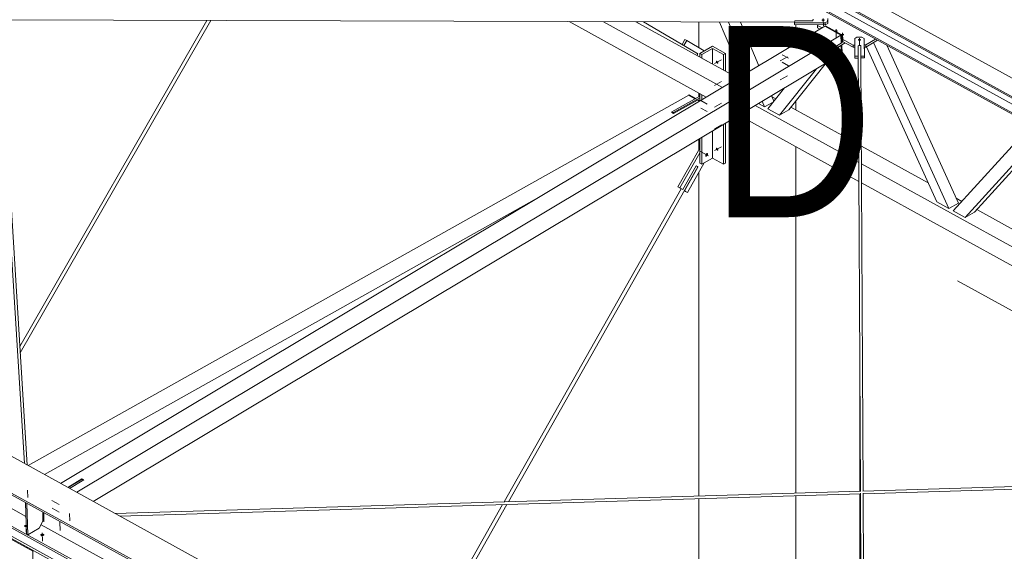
# Model space of a CAD drawing. Header units: millimetres. Extents: x -260 to 160, y -50 to 247.
# Tile 16 of 74: x -223.19 to -207.72, y 154.57 to 162.91. Entities that reach past the tile are written whole.
import ezdxf

# ---------------------------------------------------------------- set-up
doc = ezdxf.new("R2010")
doc.units = ezdxf.units.MM
for name, pattern in [('XKITLINE00', [0]), ('XKITLINE02', [4, 2, -2]), ('XKITLINE03', [6, 3, -1, 1, -1])]:
    doc.linetypes.add(name, pattern=pattern)
for name, color, linetype, lineweight in [('Element', 2, 'Continuous', 0), ('Spoina', 1, 'Continuous', 0), ('Śruba', 3, 'Continuous', 0)]:
    doc.layers.add(name, color=color, linetype=linetype, lineweight=lineweight)
doc.styles.add('ARIAL', font='ARIAL.TTF')

msp = doc.modelspace()

# ---------------------------------------------------------------- hatches: boundary and pattern name
at = {"layer": 'Śruba'}
for points in [[(-210.573, 162.89), (-210.578, 162.891), (-210.582, 162.892), (-210.586, 162.894), (-210.589, 162.896), (-210.592, 162.898), (-210.593, 162.901), (-210.594, 162.904), (-210.593, 162.906), (-210.592, 162.909), (-210.59, 162.912), (-210.587, 162.914), (-210.583, 162.916), (-210.579, 162.917), (-210.574, 162.918), (-210.569, 162.919), (-210.564, 162.919), (-210.559, 162.918), (-210.555, 162.917), (-210.551, 162.915), (-210.548, 162.913), (-210.546, 162.91), (-210.544, 162.908), (-210.544, 162.905), (-210.544, 162.902), (-210.545, 162.899), (-210.548, 162.897), (-210.551, 162.895), (-210.554, 162.893), (-210.559, 162.891), (-210.563, 162.89), (-210.568, 162.89)], [(-210.37, 162.717), (-210.375, 162.718), (-210.379, 162.719), (-210.383, 162.721), (-210.386, 162.723), (-210.388, 162.725), (-210.39, 162.728), (-210.391, 162.731), (-210.39, 162.734), (-210.389, 162.736), (-210.387, 162.739), (-210.383, 162.741), (-210.38, 162.743), (-210.375, 162.745), (-210.371, 162.746), (-210.366, 162.746), (-210.361, 162.746), (-210.356, 162.745), (-210.352, 162.744), (-210.348, 162.742), (-210.345, 162.74), (-210.343, 162.738), (-210.341, 162.735), (-210.341, 162.732), (-210.341, 162.729), (-210.342, 162.727), (-210.345, 162.724), (-210.348, 162.722), (-210.351, 162.72), (-210.356, 162.719), (-210.36, 162.718), (-210.365, 162.717)], [(-210.269, 162.662), (-210.273, 162.662), (-210.278, 162.663), (-210.281, 162.665), (-210.285, 162.667), (-210.287, 162.67), (-210.289, 162.672), (-210.289, 162.675), (-210.289, 162.678), (-210.287, 162.681), (-210.285, 162.683), (-210.282, 162.685), (-210.278, 162.687), (-210.274, 162.689), (-210.269, 162.69), (-210.264, 162.69), (-210.26, 162.69), (-210.255, 162.689), (-210.251, 162.688), (-210.247, 162.686), (-210.244, 162.684), (-210.241, 162.682), (-210.24, 162.679), (-210.239, 162.676), (-210.239, 162.674), (-210.241, 162.671), (-210.243, 162.668), (-210.246, 162.666), (-210.25, 162.664), (-210.254, 162.663), (-210.259, 162.662), (-210.264, 162.661)], [(-210.003, 162.581), (-210.008, 162.582), (-210.012, 162.583), (-210.016, 162.584), (-210.019, 162.587), (-210.021, 162.589), (-210.023, 162.592), (-210.024, 162.594), (-210.023, 162.597), (-210.022, 162.6), (-210.02, 162.602), (-210.016, 162.605), (-210.013, 162.607), (-210.008, 162.608), (-210.004, 162.609), (-209.999, 162.609), (-209.994, 162.609), (-209.989, 162.609), (-209.985, 162.607), (-209.981, 162.606), (-209.978, 162.604), (-209.976, 162.601), (-209.974, 162.599), (-209.974, 162.596), (-209.974, 162.593), (-209.975, 162.59), (-209.978, 162.588), (-209.981, 162.585), (-209.984, 162.583), (-209.989, 162.582), (-209.993, 162.581), (-209.998, 162.581)], [(-212.22, 162.246), (-212.218, 162.241), (-212.217, 162.237), (-212.217, 162.233), (-212.218, 162.229), (-212.219, 162.226), (-212.22, 162.223), (-212.223, 162.221), (-212.225, 162.22), (-212.228, 162.22), (-212.232, 162.221), (-212.235, 162.223), (-212.239, 162.225), (-212.242, 162.228), (-212.245, 162.232), (-212.248, 162.236), (-212.25, 162.24), (-212.251, 162.245), (-212.252, 162.249), (-212.253, 162.253), (-212.252, 162.257), (-212.251, 162.26), (-212.249, 162.263), (-212.247, 162.265), (-212.244, 162.266), (-212.241, 162.266), (-212.238, 162.265), (-212.234, 162.264), (-212.231, 162.261), (-212.228, 162.258), (-212.225, 162.254), (-212.222, 162.25)], [(-212.22, 160.88), (-212.218, 160.875), (-212.217, 160.871), (-212.217, 160.867), (-212.218, 160.863), (-212.219, 160.86), (-212.22, 160.857), (-212.223, 160.855), (-212.225, 160.854), (-212.228, 160.854), (-212.232, 160.855), (-212.235, 160.857), (-212.239, 160.859), (-212.242, 160.862), (-212.245, 160.866), (-212.248, 160.87), (-212.25, 160.874), (-212.251, 160.879), (-212.252, 160.883), (-212.253, 160.887), (-212.252, 160.891), (-212.251, 160.895), (-212.249, 160.897), (-212.247, 160.899), (-212.244, 160.9), (-212.241, 160.9), (-212.238, 160.899), (-212.234, 160.898), (-212.231, 160.895), (-212.228, 160.892), (-212.225, 160.888), (-212.222, 160.884)], [(-212.413, 160.804), (-212.409, 160.809), (-212.405, 160.813), (-212.401, 160.816), (-212.396, 160.818), (-212.392, 160.819), (-212.388, 160.819), (-212.385, 160.818), (-212.382, 160.815), (-212.38, 160.812), (-212.378, 160.808), (-212.378, 160.803), (-212.378, 160.797), (-212.379, 160.792), (-212.381, 160.786), (-212.384, 160.78), (-212.387, 160.775), (-212.391, 160.77), (-212.395, 160.766), (-212.399, 160.763), (-212.404, 160.761), (-212.408, 160.76), (-212.412, 160.76), (-212.416, 160.761), (-212.419, 160.764), (-212.421, 160.767), (-212.422, 160.771), (-212.423, 160.776), (-212.422, 160.781), (-212.421, 160.787), (-212.419, 160.793), (-212.417, 160.798)], [(-223.097, 154.945), (-223.103, 154.946), (-223.108, 154.947), (-223.113, 154.95), (-223.117, 154.952), (-223.12, 154.955), (-223.122, 154.959), (-223.123, 154.962), (-223.122, 154.966), (-223.121, 154.969), (-223.118, 154.973), (-223.114, 154.976), (-223.109, 154.978), (-223.103, 154.98), (-223.097, 154.981), (-223.091, 154.982), (-223.085, 154.981), (-223.079, 154.981), (-223.073, 154.979), (-223.068, 154.977), (-223.064, 154.974), (-223.061, 154.971), (-223.059, 154.968), (-223.059, 154.964), (-223.059, 154.96), (-223.061, 154.957), (-223.064, 154.954), (-223.068, 154.951), (-223.072, 154.948), (-223.078, 154.947), (-223.084, 154.945), (-223.09, 154.945)], [(-222.843, 154.805), (-222.849, 154.806), (-222.855, 154.808), (-222.859, 154.81), (-222.864, 154.813), (-222.867, 154.816), (-222.869, 154.819), (-222.869, 154.823), (-222.869, 154.826), (-222.867, 154.83), (-222.864, 154.833), (-222.86, 154.836), (-222.855, 154.838), (-222.85, 154.84), (-222.844, 154.841), (-222.838, 154.842), (-222.831, 154.842), (-222.825, 154.841), (-222.82, 154.839), (-222.815, 154.837), (-222.811, 154.835), (-222.808, 154.831), (-222.806, 154.828), (-222.805, 154.824), (-222.805, 154.821), (-222.807, 154.817), (-222.81, 154.814), (-222.814, 154.811), (-222.819, 154.809), (-222.824, 154.807), (-222.83, 154.806), (-222.837, 154.805)]]:
    msp.add_hatch(color=256, dxfattribs=at).paths.add_polyline_path(points, flags=17)

# ---------------------------------------------------------------- linework, layer by layer
at = {"layer": 'Element', "linetype": 'XKITLINE00', "lineweight": 0}
for p, q in [((-224.568, 171.335), (-197.246, 156.288)), ((-224.82, 171.185), (-197.498, 156.138)), ((-224.819, 171.162), (-197.497, 156.114)), ((-224.813, 170.928), (-197.491, 155.88)), ((-224.812, 170.904), (-197.49, 155.857)), ((-224.37, 170.821), (-197.494, 156.019)), ((-237.274, 163.741), (-210.553, 149.024)), ((-237.777, 163.44), (-211.056, 148.724)), ((-237.776, 163.411), (-211.077, 148.707)), ((-237.763, 162.914), (-211.091, 148.225)), ((-223.118, 155.944), (-223.552, 162.917)), ((-223.074, 155.92), (-223.509, 162.916)), ((-223.508, 162.908), (-211.017, 162.87)), ((-223.19, 157.782), (-220.254, 162.898)), ((-223.183, 157.679), (-220.189, 162.898)), ((-211.017, 162.863), (-211.015, 162.893)), ((-211.015, 162.893), (-210.73, 162.892)), ((-210.73, 162.892), (-210.728, 162.917)), ((-210.73, 162.9), (-210.729, 162.908)), ((-210.729, 162.908), (-210.729, 162.91)), ((-210.496, 162.927), (-210.499, 162.882)), ((-210.498, 162.852), (-210.495, 162.897)), ((-210.495, 162.897), (-210.496, 162.927)), ((-237.762, 162.885), (-211.091, 148.196)), ((-237.027, 162.788), (-223.093, 155.114)), ((-222.55, 155.631), (-210.542, 162.808)), ((-214.562, 162.881), (-212.407, 161.694)), ((-214.02, 162.879), (-212.148, 161.848)), ((-213.51, 162.878), (-211.905, 161.994)), ((-213.507, 162.878), (-213.458, 162.849)), ((-213.393, 162.877), (-212.554, 162.386)), ((-212.522, 162.471), (-212.522, 162.875)), ((-211.839, 162.034), (-212.196, 162.874)), ((-211.728, 162.1), (-212.057, 162.873)), ((-211.579, 162.189), (-211.87, 162.873)), ((-211.017, 162.833), (-211.017, 162.863)), ((-210.536, 162.861), (-211.017, 162.863)), ((-210.535, 162.832), (-211.017, 162.833)), ((-211, 162.535), (-211, 162.833)), ((-210.657, 162.82), (-210.657, 162.832)), ((-210.656, 162.785), (-210.657, 162.82)), ((-210.657, 162.82), (-210.587, 162.782)), ((-210.656, 162.785), (-210.617, 162.764)), ((-210.532, 162.814), (-210.542, 162.808)), ((-210.542, 162.808), (-210.289, 162.669)), ((-210.289, 162.669), (-210.542, 162.808)), ((-210.499, 162.882), (-210.536, 162.861)), ((-210.535, 162.832), (-210.536, 162.861)), ((-210.535, 162.832), (-210.498, 162.852)), ((-210.278, 162.675), (-210.532, 162.814)), ((-210.498, 162.852), (-210.499, 162.882)), ((-222.296, 155.492), (-210.289, 162.669)), ((-212.786, 162.522), (-212.742, 162.599)), ((-212.712, 162.583), (-212.756, 162.505)), ((-212.742, 162.599), (-212.712, 162.583)), ((-212.436, 162.421), (-212.712, 162.583)), ((-210.278, 162.675), (-210.289, 162.669)), ((-210.289, 162.669), (-210.285, 162.54)), ((-210.285, 162.54), (-210.289, 162.669)), ((-210.275, 162.546), (-210.278, 162.675)), ((-210.277, 162.611), (-210.099, 162.512)), ((-210.074, 162.614), (-210.038, 162.635)), ((-210.072, 162.337), (-210.074, 162.614)), ((-210.038, 162.635), (-209.959, 162.637)), ((-209.959, 162.637), (-209.924, 162.617)), ((-209.923, 162.588), (-209.924, 162.617)), ((-209.924, 162.617), (-209.922, 162.34)), ((-209.923, 162.588), (-209.921, 162.311)), ((-209.897, 162.517), (-209.746, 162.607)), ((-209.896, 162.482), (-209.715, 162.59)), ((-212.756, 162.505), (-212.771, 162.513)), ((-212.539, 162.378), (-212.756, 162.505)), ((-212.507, 162.381), (-212.306, 162.494)), ((-212.306, 162.46), (-212.477, 162.365)), ((-212.306, 162.494), (-212.103, 162.382)), ((-212.306, 162.215), (-212.306, 162.46)), ((-212.133, 162.365), (-212.306, 162.46)), ((-210.285, 162.54), (-210.587, 162.36)), ((-210.586, 162.33), (-210.224, 162.547)), ((-210.586, 162.325), (-210.284, 162.505)), ((-210.289, 162.508), (-210.284, 162.505)), ((-210.289, 162.508), (-210.284, 162.505)), ((-210.285, 162.54), (-210.275, 162.546)), ((-210.284, 162.505), (-210.274, 162.511)), ((-210.284, 162.505), (-210.281, 162.376)), ((-210.284, 162.505), (-210.281, 162.376)), ((-210.279, 162.514), (-210.274, 162.511)), ((-210.276, 162.575), (-210.098, 162.477)), ((-210.275, 162.552), (-210.255, 162.564)), ((-210.274, 162.511), (-210.271, 162.382)), ((-210.099, 162.512), (-210.073, 162.513)), ((-210.098, 162.477), (-210.099, 162.512)), ((-210.098, 162.477), (-210.073, 162.478)), ((-210.019, 162.502), (-210.007, 162.503)), ((-210.019, 162.488), (-210.019, 162.502)), ((-210.019, 162.502), (-210.019, 162.338)), ((-210.013, 162.501), (-210.019, 162.488)), ((-209.983, 155.51), (-210.019, 162.488)), ((-209.998, 162.506), (-210.013, 162.501)), ((-209.983, 162.501), (-209.998, 162.506)), ((-209.989, 162.503), (-209.977, 162.503)), ((-209.977, 162.489), (-209.983, 162.501)), ((-209.976, 162.339), (-209.977, 162.503)), ((-209.922, 162.516), (-209.897, 162.517)), ((-209.922, 162.481), (-209.896, 162.482)), ((-209.896, 162.482), (-209.897, 162.517)), ((-208.782, 160.05), (-209.889, 162.486)), ((-208.595, 159.948), (-209.779, 162.551)), ((-209.571, 162.511), (-208.444, 160.032)), ((-210.281, 162.376), (-222.038, 155.349)), ((-212.539, 162.378), (-212.554, 162.386)), ((-212.546, 162.378), (-212.554, 162.386)), ((-212.549, 162.349), (-212.548, 162.35)), ((-212.548, 162.35), (-212.544, 162.364)), ((-212.544, 162.364), (-212.546, 162.378)), ((-212.544, 162.369), (-212.539, 162.378)), ((-212.507, 162.326), (-212.507, 162.381)), ((-212.477, 162.365), (-212.507, 162.381)), ((-212.477, 162.309), (-212.477, 162.365)), ((-212.103, 162.382), (-212.133, 162.365)), ((-212.133, 162.12), (-212.133, 162.365)), ((-212.103, 162.103), (-212.103, 162.382)), ((-210.587, 162.36), (-210.586, 162.325)), ((-210.281, 162.376), (-210.271, 162.382)), ((-210.019, 162.338), (-210.072, 162.337)), ((-210.071, 162.308), (-210.072, 162.337)), ((-210.071, 162.308), (-210.018, 162.309)), ((-210.018, 162.324), (-210.019, 162.338)), ((-209.922, 162.34), (-209.976, 162.339)), ((-209.975, 162.31), (-209.976, 162.339)), ((-209.94, 155.511), (-209.975, 162.324)), ((-209.921, 162.311), (-209.975, 162.31)), ((-209.921, 162.311), (-209.922, 162.34)), ((-211.257, 161.414), (-210.674, 162.141)), ((-210.515, 162.237), (-211.106, 161.498)), ((-211.438, 161.514), (-211.176, 161.841)), ((-223.058, 155.911), (-212.682, 161.726)), ((-212.945, 161.466), (-212.507, 161.712)), ((-212.507, 161.683), (-212.92, 161.452)), ((-212.672, 161.731), (-212.682, 161.726)), ((-212.682, 161.726), (-212.581, 161.67)), ((-212.682, 161.726), (-212.581, 161.67)), ((-212.571, 161.676), (-212.672, 161.731)), ((-212.532, 161.655), (-212.542, 161.649)), ((-212.501, 161.637), (-212.532, 161.655)), ((-212.522, 161.704), (-212.522, 161.757)), ((-212.507, 161.641), (-212.507, 161.749)), ((-212.477, 161.652), (-212.477, 161.732)), ((-211.342, 161.633), (-211.379, 161.72)), ((-211.371, 161.7), (-211.314, 161.669)), ((-212.92, 161.438), (-212.542, 161.649)), ((-212.542, 161.649), (-212.511, 161.632)), ((-212.542, 161.649), (-212.511, 161.632)), ((-211.636, 161.566), (-210.01, 160.671)), ((-211.587, 161.595), (-211.491, 161.542)), ((-211.491, 161.542), (-211.528, 161.631)), ((-211.354, 161.618), (-211.491, 161.542)), ((-211.257, 161.414), (-211.438, 161.514)), ((-211.106, 161.498), (-211.257, 161.414)), ((-211.075, 161.537), (-210.011, 160.951)), ((-211, 161.495), (-211, 161.631)), ((-212.92, 161.452), (-212.945, 161.466)), ((-212.945, 161.452), (-212.945, 161.466)), ((-212.945, 161.452), (-212.92, 161.438)), ((-212.92, 161.452), (-212.92, 161.438)), ((-211.895, 161.412), (-210.008, 160.373)), ((-212.133, 160.643), (-212.133, 161.269)), ((-212.103, 160.66), (-212.103, 161.287)), ((-208.527, 159.91), (-207.299, 161.259)), ((-212.522, 160.867), (-212.522, 161.037)), ((-212.507, 160.659), (-212.507, 161.045)), ((-212.477, 160.642), (-212.477, 161.064)), ((-212.306, 160.738), (-212.306, 161.166)), ((-208.34, 159.807), (-207.112, 161.156)), ((-207.063, 161.129), (-208.19, 159.892)), ((-212.507, 160.893), (-212.851, 160.286)), ((-211, 155.48), (-211, 160.919)), ((-209.968, 160.927), (-208.917, 160.348)), ((-212.507, 160.822), (-212.82, 160.269)), ((-212.477, 160.642), (-212.306, 160.738)), ((-212.306, 160.738), (-212.133, 160.643)), ((-215.515, 155.344), (-212.54, 160.601)), ((-212.564, 160.615), (-212.775, 160.243)), ((-212.536, 160.598), (-212.747, 160.225)), ((-212.439, 160.664), (-212.702, 160.199)), ((-212.555, 160.61), (-212.564, 160.615)), ((-212.564, 160.615), (-212.559, 160.612)), ((-212.545, 160.604), (-212.555, 160.61)), ((-212.545, 160.604), (-212.54, 160.601)), ((-212.541, 160.601), (-212.536, 160.598)), ((-212.54, 160.601), (-212.536, 160.598)), ((-212.507, 160.659), (-212.477, 160.642)), ((-212.133, 160.643), (-212.103, 160.66)), ((-209.967, 160.647), (-201.122, 155.776)), ((-212.522, 155.434), (-212.522, 160.517)), ((-212.851, 160.286), (-212.82, 160.269)), ((-212.851, 160.286), (-212.806, 160.259)), ((-212.82, 160.269), (-212.775, 160.243)), ((-212.775, 160.243), (-212.806, 160.259)), ((-209.965, 160.349), (-201.633, 155.76)), ((-222.804, 155.771), (-214.976, 160.158)), ((-215.582, 155.342), (-212.801, 160.257)), ((-212.747, 160.225), (-212.752, 160.228)), ((-212.752, 160.227), (-212.732, 160.215)), ((-212.702, 160.199), (-212.747, 160.225)), ((-212.702, 160.199), (-212.732, 160.215)), ((-208.478, 160.107), (-208.392, 160.059)), ((-208.595, 159.948), (-208.782, 160.05)), ((-208.444, 160.032), (-208.595, 159.948)), ((-208.34, 159.807), (-208.527, 159.91)), ((-208.19, 159.892), (-208.34, 159.807)), ((-208.156, 159.929), (-205.888, 158.68)), ((-209.994, 155.51), (-209.994, 157.629)), ((-209.947, 155.511), (-198.203, 155.863)), ((-209.94, 155.469), (-198.487, 155.813)), ((-222.438, 155.57), (-222.214, 155.704)), ((-222.213, 155.698), (-222.433, 155.567)), ((-222.408, 155.553), (-222.183, 155.687)), ((-222.213, 155.698), (-222.214, 155.704)), ((-222.214, 155.704), (-222.183, 155.687)), ((-222.188, 155.684), (-222.213, 155.698)), ((-221.693, 155.159), (-209.977, 155.51)), ((-221.62, 155.119), (-209.983, 155.468)), ((-209.994, 149.012), (-209.994, 155.468)), ((-209.949, 148.848), (-209.983, 155.477)), ((-209.907, 149.013), (-209.94, 155.478)), ((-223.085, 154.834), (-223.099, 155.327)), ((-223.078, 155.316), (-223.065, 154.823)), ((-212.522, 150.108), (-212.522, 155.392)), ((-211, 149.27), (-211, 155.438)), ((-222.826, 155.04), (-222.829, 155.179)), ((-217.113, 152.637), (-215.606, 155.299)), ((-217.063, 152.609), (-215.539, 155.301)), ((-222.886, 154.93), (-222.826, 155.04)), ((-223.405, 154.848), (-222.581, 154.394)), ((-223.065, 154.823), (-222.886, 154.93)), ((-222.857, 154.984), (-211.091, 148.504)), ((-223.417, 154.805), (-222.986, 154.568)), ((-223.404, 154.813), (-222.58, 154.359)), ((-223.085, 154.834), (-223.065, 154.823)), ((-222.973, 154.575), (-222.986, 154.568)), ((-222.986, 154.568), (-222.986, 122.392))]:
    msp.add_line(p, q, dxfattribs=at)
at = {"layer": 'Spoina', "linetype": 'XKITLINE03', "lineweight": 0}
msp.add_line((-208.457, 158.81), (49.239, 16.886), dxfattribs=at)
at = {"layer": 'Śruba', "linetype": 'XKITLINE00', "lineweight": 0}
for p, q in [((-210.569, 162.931), (-210.566, 162.814)), ((-210.363, 162.631), (-210.366, 162.762)), ((-210.261, 162.575), (-210.265, 162.706)), ((-209.999, 162.621), (-209.996, 162.504)), ((-212.164, 162.283), (-212.275, 162.221)), ((-212.164, 160.917), (-212.275, 160.855)), ((-212.497, 160.842), (-212.37, 160.773)), ((-223.092, 154.997), (-223.088, 154.865)), ((-222.838, 154.857), (-222.834, 154.726))]:
    msp.add_line(p, q, dxfattribs=at)
at = {"layer": 'Śruba', "linetype": 'XKITLINE02', "lineweight": 0}
for p, q in [((-212.497, 162.318), (-212.37, 162.248)), ((-212.46, 162.298), (-212.371, 162.249)), ((-211.242, 162.265), (-211.131, 162.327)), ((-211.213, 162.361), (-211.111, 162.306)), ((-211.213, 162.243), (-211.111, 162.187)), ((-211.242, 161.968), (-211.131, 162.03)), ((-212.164, 161.941), (-212.275, 161.879)), ((-212.493, 161.641), (-212.391, 161.585)), ((-212.493, 161.523), (-212.391, 161.467)), ((-212.164, 161.6), (-212.275, 161.538)), ((-212.164, 161.258), (-212.275, 161.196)), ((-223.069, 155.526), (-223.066, 155.409)), ((-222.688, 155.362), (-222.573, 155.299)), ((-222.815, 155.162), (-222.812, 155.03)), ((-222.684, 155.245), (-222.57, 155.182)), ((-222.407, 155.161), (-222.404, 155.044)), ((-222.562, 155.022), (-222.558, 154.891))]:
    msp.add_line(p, q, dxfattribs=at)

# ---------------------------------------------------------------- texts
at = {"layer": 'Spoina', "style": 'ARIAL', "width": 0.85}
msp.add_text('D', height=3, dxfattribs=at).set_placement((-212.345, 159.81))

doc.saveas('drawing.dxf')
